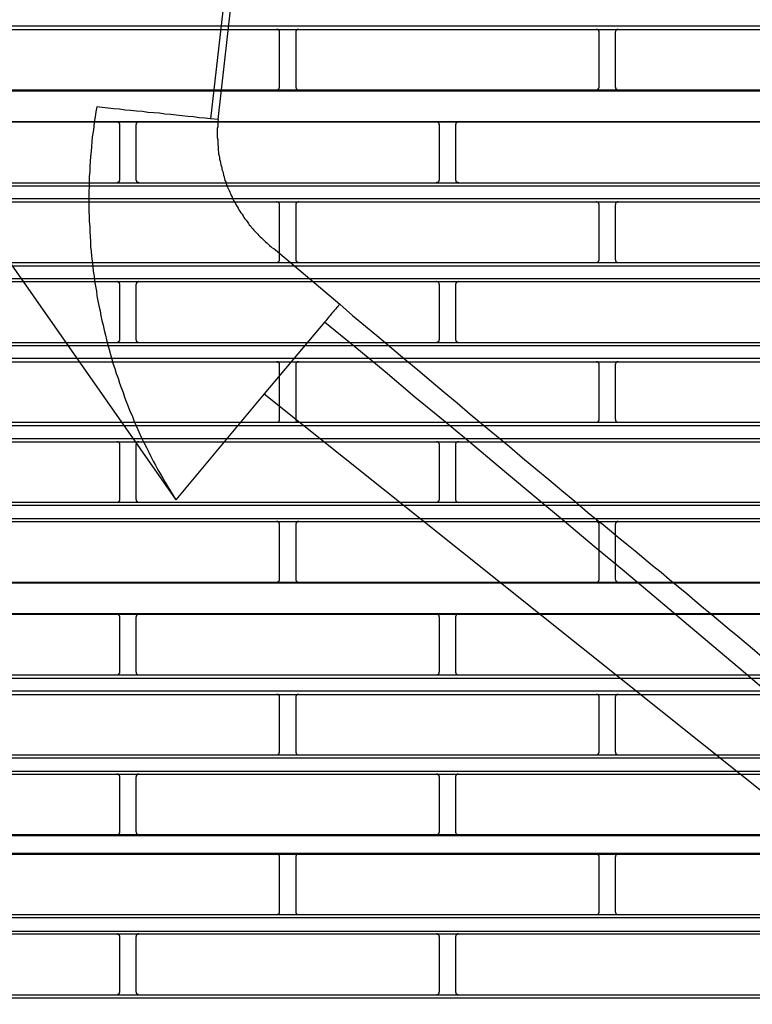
# Model space of a CAD drawing. Header units: millimetres. Extents: x 39871 to 53385, y 51832 to 57813.
# Tile 51 of 88: x 48478 to 48523, y 52745 to 52806. Entities that reach past the tile are written whole.
import ezdxf
from ezdxf import colors
from ezdxf.entities.mleader import LeaderData, LeaderLine
from ezdxf.math import Vec2, Vec3

# ---------------------------------------------------------------- set-up
doc = ezdxf.new("R2010")
doc.units = ezdxf.units.MM
doc.layers.add('AQUAREA', color=7, linetype='Continuous')
doc.layers.add('IS_KAN_OPIS', color=7, linetype='Continuous', lineweight=30)
doc.styles.add('ARIAL', font='ARIALN.TTF')

# ---------------------------------------------------------------- blocks, each defined once
blk = doc.blocks.new('SPLIT')
at = {"layer": 'AQUAREA'}
for points in [[(24440.33, -457.1), (24432.35, -526.89)], [(24433.54, -527.03), (24438.85, -479.57)], [(24308.59, -512.47), (24877.69, -512.47)], [(24308.59, -513.03), (24877.69, -513.03)], [(24443.05, -513.52), (24443.05, -513.45), (24443.05, -513.38), (24443.05, -513.31), (24443.05, -513.24), (24442.99, -513.24), (24442.99, -513.17), (24442.92, -513.17), (24442.92, -513.1), (24442.85, -513.1), (24442.85, -513.03), (24442.78, -513.03), (24442.7, -513.03), (24442.64, -513.03), (24442.57, -513.03)], [(24446.07, -513.03), (24446.07, -513.03), (24446, -513.03), (24445.93, -513.03), (24445.85, -513.03), (24445.79, -513.03), (24445.79, -513.1), (24445.72, -513.1), (24445.72, -513.17), (24445.65, -513.17), (24445.65, -513.24), (24445.58, -513.24), (24445.58, -513.31), (24445.58, -513.38), (24445.58, -513.45), (24445.58, -513.52)], [(24492.69, -513.52), (24492.69, -513.45), (24492.69, -513.38), (24492.69, -513.31), (24492.62, -513.31), (24492.62, -513.24), (24492.62, -513.17), (24492.55, -513.17), (24492.55, -513.1), (24492.48, -513.1), (24492.4, -513.03), (24492.34, -513.03), (24492.27, -513.03), (24492.2, -513.03)], [(24495.63, -513.03), (24495.63, -513.03), (24495.55, -513.03), (24495.49, -513.03), (24495.42, -513.03), (24495.42, -513.1), (24495.35, -513.1), (24495.28, -513.17), (24495.28, -513.24), (24495.2, -513.24), (24495.2, -513.31), (24495.2, -513.38), (24495.14, -513.45), (24495.14, -513.52)], [(24443.05, -521.92), (24443.05, -513.52)], [(24445.58, -513.52), (24445.58, -521.92)], [(24492.69, -521.92), (24492.69, -513.52)], [(24495.14, -513.52), (24495.14, -521.92)], [(24308.59, -522.41), (24877.69, -522.41)], [(24442.57, -522.41), (24442.57, -522.41), (24442.64, -522.41), (24442.7, -522.41), (24442.78, -522.41), (24442.78, -522.34), (24442.85, -522.34), (24442.92, -522.34), (24442.92, -522.27), (24442.99, -522.27), (24442.99, -522.2), (24442.99, -522.13), (24443.05, -522.13), (24443.05, -522.06), (24443.05, -521.99), (24443.05, -521.92)], [(24445.58, -521.92), (24445.58, -521.92), (24445.58, -521.99), (24445.58, -522.06), (24445.58, -522.13), (24445.65, -522.13), (24445.65, -522.2), (24445.65, -522.27), (24445.72, -522.27), (24445.72, -522.34), (24445.79, -522.34), (24445.85, -522.34), (24445.85, -522.41), (24445.93, -522.41), (24446, -522.41), (24446.07, -522.41)], [(24492.2, -522.41), (24492.2, -522.41), (24492.27, -522.41), (24492.34, -522.41), (24492.4, -522.41), (24492.4, -522.34), (24492.48, -522.34), (24492.48, -522.27), (24492.55, -522.27), (24492.55, -522.2), (24492.62, -522.2), (24492.62, -522.13), (24492.69, -522.13), (24492.69, -522.06), (24492.69, -521.99), (24492.69, -521.92)], [(24495.14, -521.92), (24495.14, -521.92), (24495.14, -521.99), (24495.2, -521.99), (24495.2, -522.06), (24495.2, -522.13), (24495.2, -522.2), (24495.28, -522.2), (24495.28, -522.27), (24495.35, -522.27), (24495.35, -522.34), (24495.42, -522.34), (24495.49, -522.41), (24495.55, -522.41), (24495.63, -522.41)], [(24308.59, -522.55), (24877.69, -522.55)], [(24414.7, -525.07), (24414.57, -525.84), (24414.43, -526.61), (24414.29, -527.38), (24414.22, -528.15), (24414.15, -528.92), (24414, -529.69), (24413.94, -530.46), (24413.87, -531.23), (24413.8, -532), (24413.73, -532.77), (24413.65, -533.54), (24413.59, -534.31), (24413.59, -535.08), (24413.52, -535.85), (24413.52, -536.62), (24413.52, -537.39), (24413.45, -538.16), (24413.45, -539), (24413.45, -539.77), (24413.45, -540.54), (24413.45, -541.31), (24413.52, -542.08), (24413.52, -542.85), (24413.59, -543.62), (24413.59, -544.39), (24413.65, -545.16), (24413.73, -545.93), (24413.73, -546.7), (24413.8, -547.47), (24413.87, -548.24), (24414, -549.01), (24414.08, -549.78), (24414.15, -550.55), (24414.29, -551.32), (24414.35, -552.09), (24414.5, -552.86), (24414.64, -553.63), (24414.7, -554.4), (24414.85, -555.17), (24414.99, -555.94), (24415.2, -556.71), (24415.34, -557.48), (24415.48, -558.18), (24415.69, -558.95), (24415.83, -559.72), (24416.04, -560.49), (24416.18, -561.19), (24416.39, -561.96), (24416.6, -562.73), (24416.8, -563.5), (24417.02, -564.2), (24417.23, -564.97), (24417.5, -565.67), (24417.72, -566.44), (24418, -567.14), (24418.2, -567.91), (24418.49, -568.61), (24418.77, -569.38), (24418.98, -570.08), (24419.25, -570.78), (24419.54, -571.55), (24419.82, -572.25), (24420.17, -572.95), (24420.45, -573.72), (24420.73, -574.42), (24421.08, -575.12), (24421.35, -575.82), (24421.7, -576.52), (24422.05, -577.22), (24422.4, -577.92), (24422.75, -578.62), (24423.1, -579.32), (24423.45, -580.02), (24423.8, -580.65), (24424.15, -581.35), (24424.58, -582.05), (24424.93, -582.68), (24425.35, -583.38), (24425.7, -584.01), (24426.12, -584.71), (24426.54, -585.34), (24426.95, -586.04)], [(24432.35, -526.89), (24431.5, -526.82), (24430.6, -526.75), (24429.69, -526.61), (24428.85, -526.54), (24427.94, -526.47), (24427.03, -526.33), (24426.19, -526.26), (24425.28, -526.19), (24424.44, -526.05), (24423.53, -525.98), (24422.62, -525.91), (24421.78, -525.77), (24420.87, -525.7), (24419.95, -525.63), (24419.12, -525.56), (24418.2, -525.42), (24417.3, -525.35), (24416.45, -525.28), (24415.55, -525.14), (24414.7, -525.07)], [(24433.54, -527.03), (24432.35, -526.89)], [(24433.54, -527.03), (24433.47, -527.31), (24433.47, -527.59), (24433.47, -527.87), (24433.47, -528.15), (24433.4, -528.43), (24433.4, -528.71), (24433.4, -528.99), (24433.4, -529.27), (24433.4, -529.55), (24433.4, -529.83), (24433.47, -530.11), (24433.47, -530.39), (24433.47, -530.67), (24433.47, -530.95), (24433.54, -531.23), (24433.54, -531.51), (24433.54, -531.79), (24433.6, -532.07), (24433.6, -532.35), (24433.68, -532.63), (24433.75, -532.91), (24433.75, -533.19), (24433.82, -533.47), (24433.89, -533.75), (24433.95, -534.03), (24434.03, -534.31), (24434.1, -534.59), (24434.1, -534.8), (24434.24, -535.08), (24434.3, -535.36), (24434.38, -535.64), (24434.45, -535.92), (24434.52, -536.2), (24434.59, -536.48), (24434.73, -536.69), (24434.8, -536.97), (24434.87, -537.25), (24435, -537.53), (24435.08, -537.74), (24435.22, -538.02), (24435.35, -538.3), (24435.43, -538.51), (24435.57, -538.79), (24435.7, -539.07), (24435.78, -539.28), (24435.92, -539.56), (24436.05, -539.77), (24436.2, -540.05), (24436.34, -540.33), (24436.48, -540.54), (24436.62, -540.75), (24436.75, -541.03), (24436.9, -541.24), (24437.04, -541.52), (24437.25, -541.73), (24437.39, -541.94), (24437.53, -542.22), (24437.67, -542.43), (24437.88, -542.64), (24438.02, -542.85), (24438.23, -543.13), (24438.37, -543.34), (24438.58, -543.55), (24438.72, -543.76), (24438.93, -543.97), (24439.07, -544.18), (24439.28, -544.39), (24439.49, -544.6), (24439.7, -544.81), (24439.84, -545.02), (24440.05, -545.23), (24440.25, -545.37), (24440.47, -545.58), (24440.68, -545.79), (24440.89, -546), (24441.1, -546.14), (24441.3, -546.35), (24441.52, -546.56), (24441.73, -546.7), (24441.94, -546.91), (24442.15, -547.05), (24442.43, -547.26)], [(24308.59, -527.31), (24877.69, -527.31)], [(24308.59, -527.38), (24877.69, -527.38)], [(24418.28, -527.87), (24418.28, -527.87), (24418.28, -527.8), (24418.28, -527.73), (24418.2, -527.66), (24418.2, -527.59), (24418.14, -527.59), (24418.14, -527.52), (24418.07, -527.52), (24418.07, -527.45), (24418, -527.45), (24417.93, -527.38), (24417.85, -527.38), (24417.79, -527.38)], [(24418.28, -536.34), (24418.28, -527.87)], [(24421.22, -527.38), (24421.22, -527.38), (24421.15, -527.38), (24421.08, -527.38), (24421.08, -527.45), (24421, -527.45), (24420.94, -527.45), (24420.94, -527.52), (24420.87, -527.52), (24420.87, -527.59), (24420.8, -527.59), (24420.8, -527.66), (24420.8, -527.73), (24420.8, -527.8), (24420.73, -527.8), (24420.73, -527.87)], [(24420.73, -527.87), (24420.73, -536.34)], [(24467.9, -527.87), (24467.9, -527.87), (24467.9, -527.8), (24467.84, -527.8), (24467.84, -527.73), (24467.84, -527.66), (24467.84, -527.59), (24467.77, -527.59), (24467.77, -527.52), (24467.7, -527.52), (24467.7, -527.45), (24467.63, -527.45), (24467.55, -527.45), (24467.55, -527.38), (24467.49, -527.38), (24467.42, -527.38)], [(24467.9, -536.34), (24467.9, -527.87)], [(24470.85, -527.38), (24470.85, -527.38), (24470.78, -527.38), (24470.7, -527.38), (24470.7, -527.45), (24470.64, -527.45), (24470.57, -527.45), (24470.57, -527.52), (24470.5, -527.52), (24470.5, -527.59), (24470.43, -527.59), (24470.43, -527.66), (24470.43, -527.73), (24470.35, -527.73), (24470.35, -527.8), (24470.35, -527.87)], [(24470.35, -527.87), (24470.35, -536.34)], [(24388.53, -531.16), (24426.95, -586.04)], [(24308.59, -536.83), (24877.69, -536.83)], [(24308.59, -537.32), (24877.69, -537.32)], [(24417.79, -536.83), (24417.79, -536.83), (24417.85, -536.83), (24417.93, -536.76), (24418, -536.76), (24418.07, -536.76), (24418.07, -536.69), (24418.14, -536.69), (24418.14, -536.62), (24418.2, -536.62), (24418.2, -536.55), (24418.2, -536.48), (24418.28, -536.48), (24418.28, -536.41), (24418.28, -536.34)], [(24420.73, -536.34), (24420.73, -536.34), (24420.73, -536.41), (24420.8, -536.41), (24420.8, -536.48), (24420.8, -536.55), (24420.87, -536.55), (24420.87, -536.62), (24420.87, -536.69), (24420.94, -536.69), (24421, -536.69), (24421, -536.76), (24421.08, -536.76), (24421.15, -536.76), (24421.15, -536.83), (24421.22, -536.83)], [(24467.42, -536.83), (24467.42, -536.83), (24467.49, -536.83), (24467.49, -536.76), (24467.55, -536.76), (24467.63, -536.76), (24467.7, -536.69), (24467.77, -536.69), (24467.77, -536.62), (24467.84, -536.55), (24467.84, -536.48), (24467.84, -536.41), (24467.9, -536.41), (24467.9, -536.34)], [(24470.35, -536.34), (24470.35, -536.34), (24470.35, -536.41), (24470.35, -536.48), (24470.43, -536.48), (24470.43, -536.55), (24470.43, -536.62), (24470.5, -536.62), (24470.5, -536.69), (24470.57, -536.69), (24470.57, -536.76), (24470.64, -536.76), (24470.7, -536.76), (24470.78, -536.76), (24470.78, -536.83), (24470.85, -536.83)], [(24308.59, -539.28), (24877.69, -539.28)], [(24308.59, -539.77), (24877.69, -539.77)], [(24443.05, -540.26), (24443.05, -540.26), (24443.05, -540.19), (24443.05, -540.12), (24443.05, -540.05), (24442.99, -540.05), (24442.99, -539.98), (24442.92, -539.91), (24442.85, -539.91), (24442.85, -539.84), (24442.78, -539.84), (24442.7, -539.84), (24442.7, -539.77), (24442.64, -539.77), (24442.57, -539.77)], [(24443.05, -548.73), (24443.05, -540.26)], [(24446.07, -539.77), (24446.07, -539.77), (24446, -539.77), (24445.93, -539.77), (24445.93, -539.84), (24445.85, -539.84), (24445.79, -539.84), (24445.79, -539.91), (24445.72, -539.91), (24445.72, -539.98), (24445.65, -539.98), (24445.65, -540.05), (24445.58, -540.05), (24445.58, -540.12), (24445.58, -540.19), (24445.58, -540.26)], [(24445.58, -540.26), (24445.58, -548.73)], [(24492.69, -540.26), (24492.69, -540.26), (24492.69, -540.19), (24492.69, -540.12), (24492.62, -540.12), (24492.62, -540.05), (24492.62, -539.98), (24492.55, -539.98), (24492.55, -539.91), (24492.48, -539.91), (24492.48, -539.84), (24492.4, -539.84), (24492.34, -539.84), (24492.34, -539.77), (24492.27, -539.77), (24492.2, -539.77)], [(24492.69, -548.73), (24492.69, -540.26)], [(24495.63, -539.77), (24495.63, -539.77), (24495.55, -539.77), (24495.49, -539.77), (24495.49, -539.84), (24495.42, -539.84), (24495.35, -539.84), (24495.35, -539.91), (24495.28, -539.91), (24495.28, -539.98), (24495.2, -540.05), (24495.2, -540.12), (24495.2, -540.19), (24495.14, -540.19), (24495.14, -540.26)], [(24495.14, -540.26), (24495.14, -548.73)], [(24442.43, -547.26), (24452.44, -555.66)], [(24308.59, -549.22), (24877.69, -549.22)], [(24308.59, -549.71), (24877.69, -549.71)], [(24442.57, -549.22), (24442.57, -549.22), (24442.64, -549.22), (24442.7, -549.22), (24442.7, -549.15), (24442.78, -549.15), (24442.85, -549.15), (24442.85, -549.08), (24442.92, -549.08), (24442.99, -549.01), (24442.99, -548.94), (24443.05, -548.94), (24443.05, -548.87), (24443.05, -548.8), (24443.05, -548.73)], [(24445.58, -548.73), (24445.58, -548.73), (24445.58, -548.8), (24445.58, -548.87), (24445.58, -548.94), (24445.65, -548.94), (24445.65, -549.01), (24445.72, -549.01), (24445.72, -549.08), (24445.79, -549.08), (24445.79, -549.15), (24445.85, -549.15), (24445.93, -549.15), (24445.93, -549.22), (24446, -549.22), (24446.07, -549.22)], [(24492.2, -549.22), (24492.2, -549.22), (24492.27, -549.22), (24492.34, -549.22), (24492.34, -549.15), (24492.4, -549.15), (24492.48, -549.15), (24492.48, -549.08), (24492.55, -549.08), (24492.55, -549.01), (24492.62, -549.01), (24492.62, -548.94), (24492.62, -548.87), (24492.69, -548.87), (24492.69, -548.8), (24492.69, -548.73)], [(24495.14, -548.73), (24495.14, -548.73), (24495.14, -548.8), (24495.2, -548.8), (24495.2, -548.87), (24495.2, -548.94), (24495.28, -549.01), (24495.28, -549.08), (24495.35, -549.08), (24495.35, -549.15), (24495.42, -549.15), (24495.49, -549.15), (24495.49, -549.22), (24495.55, -549.22), (24495.63, -549.22)], [(24308.59, -551.67), (24877.69, -551.67)], [(24308.59, -552.16), (24877.69, -552.16)], [(24418.28, -552.65), (24418.28, -552.65), (24418.28, -552.58), (24418.28, -552.51), (24418.2, -552.51), (24418.2, -552.44), (24418.2, -552.37), (24418.14, -552.37), (24418.14, -552.3), (24418.07, -552.3), (24418.07, -552.23), (24418, -552.23), (24417.93, -552.23), (24417.85, -552.23), (24417.85, -552.16), (24417.79, -552.16)], [(24418.28, -561.12), (24418.28, -552.65)], [(24421.22, -552.16), (24421.22, -552.16), (24421.15, -552.16), (24421.15, -552.23), (24421.08, -552.23), (24421, -552.23), (24421, -552.3), (24420.94, -552.3), (24420.87, -552.3), (24420.87, -552.37), (24420.87, -552.44), (24420.8, -552.44), (24420.8, -552.51), (24420.8, -552.58), (24420.73, -552.58), (24420.73, -552.65)], [(24420.73, -552.65), (24420.73, -561.12)], [(24467.9, -552.65), (24467.9, -552.65), (24467.9, -552.58), (24467.84, -552.58), (24467.84, -552.51), (24467.84, -552.44), (24467.77, -552.37), (24467.77, -552.3), (24467.7, -552.3), (24467.63, -552.23), (24467.55, -552.23), (24467.49, -552.23), (24467.49, -552.16), (24467.42, -552.16)], [(24467.9, -561.12), (24467.9, -552.65)], [(24470.85, -552.16), (24470.85, -552.16), (24470.78, -552.16), (24470.78, -552.23), (24470.7, -552.23), (24470.64, -552.23), (24470.57, -552.23), (24470.57, -552.3), (24470.5, -552.3), (24470.5, -552.37), (24470.43, -552.37), (24470.43, -552.44), (24470.43, -552.51), (24470.35, -552.51), (24470.35, -552.58), (24470.35, -552.65)], [(24470.35, -552.65), (24470.35, -561.12)], [(24452.44, -555.66), (24452.23, -555.87), (24452.09, -556.08), (24451.88, -556.22), (24451.74, -556.43), (24451.53, -556.64), (24451.39, -556.85), (24451.18, -557.06), (24451.04, -557.27), (24450.9, -557.41), (24450.69, -557.62), (24450.55, -557.83), (24450.4, -558.04), (24450.27, -558.25), (24450.05, -558.46)], [(24452.44, -555.66), (24454.4, -557.41), (24456.43, -559.09), (24458.45, -560.77), (24460.49, -562.52), (24462.52, -564.2), (24464.55, -565.88), (24466.58, -567.63), (24468.6, -569.31), (24470.64, -570.99), (24472.67, -572.74), (24474.7, -574.42), (24476.73, -576.1), (24478.75, -577.78), (24480.79, -579.53), (24482.82, -581.21), (24484.85, -582.89), (24486.88, -584.57), (24488.9, -586.25), (24490.94, -588), (24493.04, -589.68)], [(24450.05, -558.46), (24440.68, -569.59)], [(24542.8, -636.16), (24538.19, -632.24), (24533.57, -628.39), (24528.95, -624.47), (24524.33, -620.55), (24519.7, -616.63), (24515.09, -612.71), (24510.47, -608.86), (24505.85, -604.94), (24501.23, -601.02), (24496.6, -597.17), (24491.92, -593.25), (24487.3, -589.4), (24482.68, -585.55), (24477.99, -581.63), (24473.37, -577.78), (24468.75, -573.93), (24464.05, -570.08), (24459.44, -566.16), (24454.75, -562.31), (24450.05, -558.46)], [(24308.59, -561.61), (24877.69, -561.61)], [(24308.59, -562.1), (24877.69, -562.1)], [(24417.79, -561.61), (24417.79, -561.61), (24417.85, -561.61), (24417.93, -561.61), (24418, -561.54), (24418.07, -561.54), (24418.07, -561.47), (24418.14, -561.47), (24418.14, -561.4), (24418.2, -561.4), (24418.2, -561.33), (24418.28, -561.26), (24418.28, -561.19), (24418.28, -561.12)], [(24420.73, -561.12), (24420.73, -561.12), (24420.73, -561.19), (24420.8, -561.19), (24420.8, -561.26), (24420.8, -561.33), (24420.8, -561.4), (24420.87, -561.4), (24420.87, -561.47), (24420.94, -561.47), (24420.94, -561.54), (24421, -561.54), (24421.08, -561.54), (24421.08, -561.61), (24421.15, -561.61), (24421.22, -561.61)], [(24467.42, -561.61), (24467.42, -561.61), (24467.49, -561.61), (24467.55, -561.61), (24467.55, -561.54), (24467.63, -561.54), (24467.7, -561.54), (24467.7, -561.47), (24467.77, -561.47), (24467.77, -561.4), (24467.84, -561.4), (24467.84, -561.33), (24467.84, -561.26), (24467.84, -561.19), (24467.9, -561.19), (24467.9, -561.12)], [(24470.35, -561.12), (24470.35, -561.12), (24470.35, -561.19), (24470.35, -561.26), (24470.43, -561.26), (24470.43, -561.33), (24470.43, -561.4), (24470.5, -561.4), (24470.5, -561.47), (24470.57, -561.47), (24470.57, -561.54), (24470.64, -561.54), (24470.7, -561.54), (24470.7, -561.61), (24470.78, -561.61), (24470.85, -561.61)], [(24308.59, -564.06), (24877.69, -564.06)], [(24308.59, -564.62), (24877.69, -564.62)], [(24443.05, -565.11), (24443.05, -565.04), (24443.05, -564.97), (24443.05, -564.9), (24443.05, -564.83), (24442.99, -564.83), (24442.99, -564.76), (24442.92, -564.76), (24442.92, -564.69), (24442.85, -564.69), (24442.85, -564.62), (24442.78, -564.62), (24442.7, -564.62), (24442.64, -564.62), (24442.57, -564.62)], [(24443.05, -573.51), (24443.05, -565.11)], [(24446.07, -564.62), (24446.07, -564.62), (24446, -564.62), (24445.93, -564.62), (24445.85, -564.62), (24445.79, -564.62), (24445.79, -564.69), (24445.72, -564.69), (24445.72, -564.76), (24445.65, -564.76), (24445.65, -564.83), (24445.58, -564.83), (24445.58, -564.9), (24445.58, -564.97), (24445.58, -565.04), (24445.58, -565.11)], [(24445.58, -565.11), (24445.58, -573.51)], [(24492.69, -565.11), (24492.69, -565.04), (24492.69, -564.97), (24492.69, -564.9), (24492.62, -564.9), (24492.62, -564.83), (24492.62, -564.76), (24492.55, -564.76), (24492.55, -564.69), (24492.48, -564.69), (24492.4, -564.62), (24492.34, -564.62), (24492.27, -564.62), (24492.2, -564.62)], [(24492.69, -573.51), (24492.69, -565.11)], [(24495.63, -564.62), (24495.63, -564.62), (24495.55, -564.62), (24495.49, -564.62), (24495.42, -564.62), (24495.42, -564.69), (24495.35, -564.69), (24495.28, -564.76), (24495.28, -564.83), (24495.2, -564.83), (24495.2, -564.9), (24495.2, -564.97), (24495.14, -565.04), (24495.14, -565.11)], [(24495.14, -565.11), (24495.14, -573.51)], [(24440.68, -569.59), (24426.95, -586.04)], [(24440.68, -569.59), (24539.17, -648.2)], [(24308.59, -574), (24877.69, -574)], [(24442.57, -574), (24442.57, -574), (24442.64, -574), (24442.7, -574), (24442.78, -574), (24442.78, -573.93), (24442.85, -573.93), (24442.92, -573.93), (24442.92, -573.86), (24442.99, -573.86), (24442.99, -573.79), (24442.99, -573.72), (24443.05, -573.72), (24443.05, -573.65), (24443.05, -573.58), (24443.05, -573.51)], [(24445.58, -573.51), (24445.58, -573.51), (24445.58, -573.58), (24445.58, -573.65), (24445.58, -573.72), (24445.65, -573.72), (24445.65, -573.79), (24445.65, -573.86), (24445.72, -573.86), (24445.72, -573.93), (24445.79, -573.93), (24445.85, -573.93), (24445.85, -574), (24445.93, -574), (24446, -574), (24446.07, -574)], [(24492.2, -574), (24492.2, -574), (24492.27, -574), (24492.34, -574), (24492.4, -574), (24492.4, -573.93), (24492.48, -573.93), (24492.48, -573.86), (24492.55, -573.86), (24492.55, -573.79), (24492.62, -573.79), (24492.62, -573.72), (24492.69, -573.72), (24492.69, -573.65), (24492.69, -573.58), (24492.69, -573.51)], [(24495.14, -573.51), (24495.14, -573.51), (24495.14, -573.58), (24495.2, -573.58), (24495.2, -573.65), (24495.2, -573.72), (24495.2, -573.79), (24495.28, -573.79), (24495.28, -573.86), (24495.35, -573.86), (24495.35, -573.93), (24495.42, -573.93), (24495.49, -574), (24495.55, -574), (24495.63, -574)], [(24308.59, -574.49), (24877.69, -574.49)], [(24308.59, -576.52), (24877.69, -576.52)], [(24308.59, -577.01), (24877.69, -577.01)], [(24418.28, -577.5), (24418.28, -577.5), (24418.28, -577.43), (24418.28, -577.36), (24418.28, -577.29), (24418.2, -577.29), (24418.2, -577.22), (24418.2, -577.15), (24418.14, -577.15), (24418.14, -577.08), (24418.07, -577.08), (24418, -577.08), (24418, -577.01), (24417.93, -577.01), (24417.85, -577.01), (24417.79, -577.01)], [(24421.22, -577.01), (24421.22, -577.01), (24421.15, -577.01), (24421.08, -577.01), (24421, -577.01), (24421, -577.08), (24420.94, -577.08), (24420.94, -577.15), (24420.87, -577.15), (24420.87, -577.22), (24420.8, -577.22), (24420.8, -577.29), (24420.8, -577.36), (24420.8, -577.43), (24420.73, -577.43), (24420.73, -577.5)], [(24467.9, -577.5), (24467.9, -577.5), (24467.9, -577.43), (24467.9, -577.36), (24467.84, -577.36), (24467.84, -577.29), (24467.84, -577.22), (24467.77, -577.22), (24467.77, -577.15), (24467.7, -577.15), (24467.7, -577.08), (24467.63, -577.08), (24467.63, -577.01), (24467.55, -577.01), (24467.49, -577.01), (24467.42, -577.01)], [(24470.85, -577.01), (24470.85, -577.01), (24470.78, -577.01), (24470.7, -577.01), (24470.64, -577.01), (24470.64, -577.08), (24470.57, -577.08), (24470.5, -577.08), (24470.5, -577.15), (24470.43, -577.22), (24470.43, -577.29), (24470.35, -577.29), (24470.35, -577.36), (24470.35, -577.43), (24470.35, -577.5)], [(24418.28, -585.9), (24418.28, -577.5)], [(24420.73, -577.5), (24420.73, -585.9)], [(24467.9, -585.9), (24467.9, -577.5)], [(24470.35, -577.5), (24470.35, -585.9)], [(24308.59, -586.39), (24877.69, -586.39)], [(24417.79, -586.39), (24417.79, -586.39), (24417.85, -586.39), (24417.93, -586.39), (24418, -586.39), (24418, -586.32), (24418.07, -586.32), (24418.14, -586.32), (24418.14, -586.25), (24418.2, -586.25), (24418.2, -586.18), (24418.2, -586.11), (24418.28, -586.11), (24418.28, -586.04), (24418.28, -585.97), (24418.28, -585.9)], [(24420.73, -585.9), (24420.73, -585.9), (24420.73, -585.97), (24420.8, -585.97), (24420.8, -586.04), (24420.8, -586.11), (24420.8, -586.18), (24420.87, -586.18), (24420.87, -586.25), (24420.94, -586.25), (24420.94, -586.32), (24421, -586.32), (24421, -586.39), (24421.08, -586.39), (24421.15, -586.39), (24421.22, -586.39)], [(24467.42, -586.39), (24467.42, -586.39), (24467.49, -586.39), (24467.55, -586.39), (24467.63, -586.39), (24467.63, -586.32), (24467.7, -586.32), (24467.7, -586.25), (24467.77, -586.25), (24467.77, -586.18), (24467.84, -586.18), (24467.84, -586.11), (24467.84, -586.04), (24467.9, -586.04), (24467.9, -585.97), (24467.9, -585.9)], [(24470.35, -585.9), (24470.35, -585.9), (24470.35, -585.97), (24470.35, -586.04), (24470.35, -586.11), (24470.43, -586.11), (24470.43, -586.18), (24470.5, -586.25), (24470.5, -586.32), (24470.57, -586.32), (24470.64, -586.32), (24470.64, -586.39), (24470.7, -586.39), (24470.78, -586.39), (24470.85, -586.39)], [(24308.59, -586.88), (24877.69, -586.88)], [(24308.59, -588.91), (24877.69, -588.91)], [(24308.59, -589.4), (24877.69, -589.4)], [(24443.05, -589.89), (24443.05, -589.89), (24443.05, -589.82), (24443.05, -589.75), (24443.05, -589.68), (24442.99, -589.68), (24442.99, -589.61), (24442.99, -589.54), (24442.92, -589.54), (24442.92, -589.47), (24442.85, -589.47), (24442.78, -589.47), (24442.78, -589.4), (24442.7, -589.4), (24442.64, -589.4), (24442.57, -589.4)], [(24446.07, -589.4), (24446.07, -589.4), (24446, -589.4), (24445.93, -589.4), (24445.85, -589.4), (24445.85, -589.47), (24445.79, -589.47), (24445.72, -589.47), (24445.72, -589.54), (24445.65, -589.54), (24445.65, -589.61), (24445.65, -589.68), (24445.58, -589.68), (24445.58, -589.75), (24445.58, -589.82), (24445.58, -589.89)], [(24492.69, -589.89), (24492.69, -589.89), (24492.69, -589.82), (24492.69, -589.75), (24492.69, -589.68), (24492.62, -589.68), (24492.62, -589.61), (24492.55, -589.61), (24492.55, -589.54), (24492.48, -589.54), (24492.48, -589.47), (24492.4, -589.47), (24492.4, -589.4), (24492.34, -589.4), (24492.27, -589.4), (24492.2, -589.4)], [(24519.43, -611.59), (24518.1, -610.54), (24516.77, -609.42), (24515.5, -608.3), (24514.18, -607.25), (24512.85, -606.13), (24511.52, -605.01), (24510.19, -603.89), (24508.85, -602.84), (24507.53, -601.72), (24506.27, -600.6), (24504.94, -599.55), (24503.6, -598.43), (24502.28, -597.31), (24500.95, -596.26), (24499.62, -595.14), (24498.29, -594.02), (24496.95, -592.97), (24495.63, -591.85), (24494.3, -590.73), (24493.04, -589.68)], [(24495.63, -589.4), (24495.63, -589.4), (24495.55, -589.4), (24495.49, -589.4), (24495.42, -589.47), (24495.35, -589.47), (24495.35, -589.54), (24495.28, -589.54), (24495.28, -589.61), (24495.2, -589.61), (24495.2, -589.68), (24495.2, -589.75), (24495.2, -589.82), (24495.14, -589.82), (24495.14, -589.89)], [(24443.05, -598.29), (24443.05, -589.89)], [(24445.58, -589.89), (24445.58, -598.29)], [(24492.69, -598.29), (24492.69, -589.89)], [(24495.14, -589.89), (24495.14, -598.29)], [(24308.59, -598.78), (24877.69, -598.78)], [(24442.57, -598.78), (24442.57, -598.78), (24442.64, -598.78), (24442.7, -598.78), (24442.78, -598.78), (24442.85, -598.78), (24442.85, -598.71), (24442.92, -598.71), (24442.92, -598.64), (24442.99, -598.64), (24442.99, -598.57), (24443.05, -598.57), (24443.05, -598.5), (24443.05, -598.43), (24443.05, -598.36), (24443.05, -598.29)], [(24445.58, -598.29), (24445.58, -598.36), (24445.58, -598.43), (24445.58, -598.5), (24445.58, -598.57), (24445.65, -598.57), (24445.65, -598.64), (24445.72, -598.64), (24445.72, -598.71), (24445.79, -598.71), (24445.79, -598.78), (24445.85, -598.78), (24445.93, -598.78), (24446, -598.78), (24446.07, -598.78)], [(24492.2, -598.78), (24492.2, -598.78), (24492.27, -598.78), (24492.34, -598.78), (24492.4, -598.78), (24492.48, -598.71), (24492.55, -598.71), (24492.55, -598.64), (24492.62, -598.64), (24492.62, -598.57), (24492.62, -598.5), (24492.69, -598.5), (24492.69, -598.43), (24492.69, -598.36), (24492.69, -598.29)], [(24495.14, -598.29), (24495.14, -598.36), (24495.2, -598.43), (24495.2, -598.5), (24495.2, -598.57), (24495.28, -598.57), (24495.28, -598.64), (24495.35, -598.71), (24495.42, -598.71), (24495.42, -598.78), (24495.49, -598.78), (24495.55, -598.78), (24495.63, -598.78)], [(24308.59, -598.92), (24877.69, -598.92)], [(24308.59, -603.68), (24877.69, -603.68)], [(24308.59, -603.75), (24877.69, -603.75)], [(24418.28, -604.24), (24418.28, -604.24), (24418.28, -604.17), (24418.28, -604.1), (24418.2, -604.1), (24418.2, -604.03), (24418.2, -603.96), (24418.14, -603.96), (24418.14, -603.89), (24418.07, -603.89), (24418.07, -603.82), (24418, -603.82), (24417.93, -603.82), (24417.85, -603.82), (24417.85, -603.75), (24417.79, -603.75)], [(24418.28, -612.71), (24418.28, -604.24)], [(24421.22, -603.75), (24421.22, -603.75), (24421.15, -603.75), (24421.15, -603.82), (24421.08, -603.82), (24421, -603.82), (24421, -603.89), (24420.94, -603.89), (24420.87, -603.89), (24420.87, -603.96), (24420.87, -604.03), (24420.8, -604.03), (24420.8, -604.1), (24420.8, -604.17), (24420.73, -604.17), (24420.73, -604.24)], [(24420.73, -604.24), (24420.73, -612.71)], [(24467.9, -604.24), (24467.9, -604.24), (24467.9, -604.17), (24467.84, -604.17), (24467.84, -604.1), (24467.84, -604.03), (24467.77, -603.96), (24467.77, -603.89), (24467.7, -603.89), (24467.63, -603.82), (24467.55, -603.82), (24467.49, -603.82), (24467.49, -603.75), (24467.42, -603.75)], [(24467.9, -612.71), (24467.9, -604.24)], [(24470.85, -603.75), (24470.85, -603.75), (24470.78, -603.75), (24470.78, -603.82), (24470.7, -603.82), (24470.64, -603.82), (24470.57, -603.82), (24470.57, -603.89), (24470.5, -603.89), (24470.5, -603.96), (24470.43, -603.96), (24470.43, -604.03), (24470.43, -604.1), (24470.35, -604.1), (24470.35, -604.17), (24470.35, -604.24)], [(24470.35, -604.24), (24470.35, -612.71)], [(24308.59, -613.2), (24877.69, -613.2)], [(24308.59, -613.69), (24877.69, -613.69)], [(24417.79, -613.2), (24417.79, -613.2), (24417.85, -613.2), (24417.93, -613.2), (24418, -613.13), (24418.07, -613.13), (24418.07, -613.06), (24418.14, -613.06), (24418.14, -612.99), (24418.2, -612.99), (24418.2, -612.92), (24418.28, -612.85), (24418.28, -612.78), (24418.28, -612.71)], [(24420.73, -612.71), (24420.73, -612.71), (24420.73, -612.78), (24420.8, -612.78), (24420.8, -612.85), (24420.8, -612.92), (24420.8, -612.99), (24420.87, -612.99), (24420.87, -613.06), (24420.94, -613.06), (24420.94, -613.13), (24421, -613.13), (24421.08, -613.13), (24421.08, -613.2), (24421.15, -613.2), (24421.22, -613.2)], [(24467.42, -613.2), (24467.42, -613.2), (24467.49, -613.2), (24467.55, -613.2), (24467.55, -613.13), (24467.63, -613.13), (24467.7, -613.13), (24467.7, -613.06), (24467.77, -613.06), (24467.77, -612.99), (24467.84, -612.99), (24467.84, -612.92), (24467.84, -612.85), (24467.84, -612.78), (24467.9, -612.78), (24467.9, -612.71)], [(24470.35, -612.71), (24470.35, -612.71), (24470.35, -612.78), (24470.35, -612.85), (24470.43, -612.85), (24470.43, -612.92), (24470.43, -612.99), (24470.5, -612.99), (24470.5, -613.06), (24470.57, -613.06), (24470.57, -613.13), (24470.64, -613.13), (24470.7, -613.13), (24470.7, -613.2), (24470.78, -613.2), (24470.85, -613.2)], [(24308.59, -615.65), (24877.69, -615.65)], [(24308.59, -616.21), (24877.69, -616.21)], [(24443.05, -616.7), (24443.05, -616.63), (24443.05, -616.56), (24443.05, -616.49), (24443.05, -616.42), (24442.99, -616.42), (24442.99, -616.35), (24442.92, -616.35), (24442.92, -616.28), (24442.85, -616.28), (24442.85, -616.21), (24442.78, -616.21), (24442.7, -616.21), (24442.64, -616.21), (24442.57, -616.21)], [(24443.05, -625.1), (24443.05, -616.7)], [(24446.07, -616.21), (24446.07, -616.21), (24446, -616.21), (24445.93, -616.21), (24445.85, -616.21), (24445.79, -616.21), (24445.79, -616.28), (24445.72, -616.28), (24445.72, -616.35), (24445.65, -616.35), (24445.65, -616.42), (24445.58, -616.42), (24445.58, -616.49), (24445.58, -616.56), (24445.58, -616.63), (24445.58, -616.7)], [(24445.58, -616.7), (24445.58, -625.1)], [(24492.69, -616.7), (24492.69, -616.63), (24492.69, -616.56), (24492.69, -616.49), (24492.62, -616.49), (24492.62, -616.42), (24492.62, -616.35), (24492.55, -616.35), (24492.55, -616.28), (24492.48, -616.28), (24492.4, -616.21), (24492.34, -616.21), (24492.27, -616.21), (24492.2, -616.21)], [(24492.69, -625.1), (24492.69, -616.7)], [(24495.63, -616.21), (24495.63, -616.21), (24495.55, -616.21), (24495.49, -616.21), (24495.42, -616.21), (24495.42, -616.28), (24495.35, -616.28), (24495.35, -616.35), (24495.28, -616.35), (24495.28, -616.42), (24495.2, -616.42), (24495.2, -616.49), (24495.2, -616.56), (24495.14, -616.63), (24495.14, -616.7)], [(24495.14, -616.7), (24495.14, -625.1)], [(24308.59, -625.59), (24877.69, -625.59)], [(24308.59, -626.08), (24877.69, -626.08)], [(24442.57, -625.59), (24442.57, -625.59), (24442.64, -625.59), (24442.7, -625.59), (24442.78, -625.59), (24442.78, -625.52), (24442.85, -625.52), (24442.92, -625.52), (24442.92, -625.45), (24442.99, -625.45), (24442.99, -625.38), (24442.99, -625.31), (24443.05, -625.31), (24443.05, -625.24), (24443.05, -625.17), (24443.05, -625.1)], [(24445.58, -625.1), (24445.58, -625.1), (24445.58, -625.17), (24445.58, -625.24), (24445.58, -625.31), (24445.65, -625.31), (24445.65, -625.38), (24445.65, -625.45), (24445.72, -625.45), (24445.72, -625.52), (24445.79, -625.52), (24445.85, -625.52), (24445.85, -625.59), (24445.93, -625.59), (24446, -625.59), (24446.07, -625.59)], [(24492.2, -625.59), (24492.2, -625.59), (24492.27, -625.59), (24492.34, -625.59), (24492.4, -625.59), (24492.4, -625.52), (24492.48, -625.52), (24492.48, -625.45), (24492.55, -625.45), (24492.55, -625.38), (24492.62, -625.38), (24492.62, -625.31), (24492.69, -625.31), (24492.69, -625.24), (24492.69, -625.17), (24492.69, -625.1)], [(24495.14, -625.1), (24495.14, -625.1), (24495.14, -625.17), (24495.2, -625.17), (24495.2, -625.24), (24495.2, -625.31), (24495.2, -625.38), (24495.28, -625.38), (24495.28, -625.45), (24495.35, -625.45), (24495.35, -625.52), (24495.42, -625.52), (24495.49, -625.59), (24495.55, -625.59), (24495.63, -625.59)], [(24308.59, -628.11), (24877.69, -628.11)], [(24308.59, -628.6), (24877.69, -628.6)], [(24418.28, -629.09), (24418.28, -629.09), (24418.28, -629.02), (24418.28, -628.95), (24418.28, -628.88), (24418.2, -628.88), (24418.2, -628.81), (24418.2, -628.74), (24418.14, -628.74), (24418.14, -628.67), (24418.07, -628.67), (24418, -628.67), (24418, -628.6), (24417.93, -628.6), (24417.85, -628.6), (24417.79, -628.6)], [(24418.28, -637.49), (24418.28, -629.09)], [(24421.22, -628.6), (24421.22, -628.6), (24421.15, -628.6), (24421.08, -628.6), (24421, -628.6), (24421, -628.67), (24420.94, -628.67), (24420.94, -628.74), (24420.87, -628.74), (24420.87, -628.81), (24420.8, -628.81), (24420.8, -628.88), (24420.8, -628.95), (24420.8, -629.02), (24420.73, -629.02), (24420.73, -629.09)], [(24420.73, -629.09), (24420.73, -637.49)], [(24467.9, -629.09), (24467.9, -629.09), (24467.9, -629.02), (24467.9, -628.95), (24467.84, -628.95), (24467.84, -628.88), (24467.84, -628.81), (24467.77, -628.81), (24467.77, -628.74), (24467.7, -628.74), (24467.7, -628.67), (24467.63, -628.67), (24467.63, -628.6), (24467.55, -628.6), (24467.49, -628.6), (24467.42, -628.6)], [(24467.9, -637.49), (24467.9, -629.09)], [(24470.85, -628.6), (24470.85, -628.6), (24470.78, -628.6), (24470.7, -628.6), (24470.64, -628.6), (24470.64, -628.67), (24470.57, -628.67), (24470.5, -628.67), (24470.5, -628.74), (24470.43, -628.81), (24470.43, -628.88), (24470.35, -628.88), (24470.35, -628.95), (24470.35, -629.02), (24470.35, -629.09)], [(24470.35, -629.09), (24470.35, -637.49)], [(24308.59, -637.98), (24877.69, -637.98)], [(24308.59, -638.12), (24877.69, -638.12)], [(24417.79, -637.98), (24417.79, -637.98), (24417.85, -637.98), (24417.93, -637.98), (24418, -637.98), (24418, -637.91), (24418.07, -637.91), (24418.14, -637.91), (24418.14, -637.84), (24418.2, -637.84), (24418.2, -637.77), (24418.2, -637.7), (24418.28, -637.7), (24418.28, -637.63), (24418.28, -637.56), (24418.28, -637.49)], [(24420.73, -637.49), (24420.73, -637.49), (24420.73, -637.56), (24420.8, -637.56), (24420.8, -637.63), (24420.8, -637.7), (24420.8, -637.77), (24420.87, -637.77), (24420.87, -637.84), (24420.94, -637.84), (24420.94, -637.91), (24421, -637.91), (24421, -637.98), (24421.08, -637.98), (24421.15, -637.98), (24421.22, -637.98)], [(24467.42, -637.98), (24467.42, -637.98), (24467.49, -637.98), (24467.55, -637.98), (24467.63, -637.98), (24467.63, -637.91), (24467.7, -637.91), (24467.7, -637.84), (24467.77, -637.84), (24467.77, -637.77), (24467.84, -637.77), (24467.84, -637.7), (24467.84, -637.63), (24467.9, -637.63), (24467.9, -637.56), (24467.9, -637.49)], [(24470.35, -637.49), (24470.35, -637.49), (24470.35, -637.56), (24470.35, -637.63), (24470.35, -637.7), (24470.43, -637.7), (24470.43, -637.77), (24470.5, -637.84), (24470.5, -637.91), (24470.57, -637.91), (24470.64, -637.91), (24470.64, -637.98), (24470.7, -637.98), (24470.78, -637.98), (24470.85, -637.98)], [(24308.59, -640.85), (24877.69, -640.85)], [(24308.59, -640.99), (24877.69, -640.99)], [(24443.05, -641.48), (24443.05, -641.48), (24443.05, -641.41), (24443.05, -641.34), (24443.05, -641.27), (24442.99, -641.27), (24442.99, -641.2), (24442.99, -641.13), (24442.92, -641.13), (24442.92, -641.06), (24442.85, -641.06), (24442.78, -641.06), (24442.78, -640.99), (24442.7, -640.99), (24442.64, -640.99), (24442.57, -640.99)], [(24443.05, -649.88), (24443.05, -641.48)], [(24446.07, -640.99), (24446.07, -640.99), (24446, -640.99), (24445.93, -640.99), (24445.85, -640.99), (24445.85, -641.06), (24445.79, -641.06), (24445.72, -641.06), (24445.72, -641.13), (24445.65, -641.13), (24445.65, -641.2), (24445.65, -641.27), (24445.58, -641.27), (24445.58, -641.34), (24445.58, -641.41), (24445.58, -641.48)], [(24445.58, -641.48), (24445.58, -649.88)], [(24492.69, -641.48), (24492.69, -641.48), (24492.69, -641.41), (24492.69, -641.34), (24492.69, -641.27), (24492.62, -641.27), (24492.62, -641.2), (24492.55, -641.2), (24492.55, -641.13), (24492.48, -641.13), (24492.48, -641.06), (24492.4, -641.06), (24492.4, -640.99), (24492.34, -640.99), (24492.27, -640.99), (24492.2, -640.99)], [(24492.69, -649.88), (24492.69, -641.48)], [(24495.63, -640.99), (24495.63, -640.99), (24495.55, -640.99), (24495.49, -640.99), (24495.42, -641.06), (24495.35, -641.06), (24495.35, -641.13), (24495.28, -641.13), (24495.28, -641.2), (24495.2, -641.2), (24495.2, -641.27), (24495.2, -641.34), (24495.2, -641.41), (24495.14, -641.41), (24495.14, -641.48)], [(24495.14, -641.48), (24495.14, -649.88)], [(24308.59, -650.37), (24877.69, -650.37)], [(24442.57, -650.37), (24442.57, -650.37), (24442.64, -650.37), (24442.7, -650.37), (24442.78, -650.37), (24442.85, -650.37), (24442.85, -650.3), (24442.92, -650.3), (24442.92, -650.23), (24442.99, -650.23), (24442.99, -650.16), (24443.05, -650.16), (24443.05, -650.09), (24443.05, -650.02), (24443.05, -649.95), (24443.05, -649.88)], [(24445.58, -649.88), (24445.58, -649.95), (24445.58, -650.02), (24445.58, -650.09), (24445.58, -650.16), (24445.65, -650.16), (24445.65, -650.23), (24445.72, -650.23), (24445.72, -650.3), (24445.79, -650.3), (24445.79, -650.37), (24445.85, -650.37), (24445.93, -650.37), (24446, -650.37), (24446.07, -650.37)], [(24492.2, -650.37), (24492.2, -650.37), (24492.27, -650.37), (24492.34, -650.37), (24492.4, -650.37), (24492.48, -650.37), (24492.48, -650.3), (24492.55, -650.3), (24492.55, -650.23), (24492.62, -650.23), (24492.62, -650.16), (24492.62, -650.09), (24492.69, -650.09), (24492.69, -650.02), (24492.69, -649.95), (24492.69, -649.88)], [(24495.14, -649.88), (24495.14, -649.95), (24495.2, -650.02), (24495.2, -650.09), (24495.2, -650.16), (24495.28, -650.16), (24495.28, -650.23), (24495.35, -650.3), (24495.42, -650.3), (24495.42, -650.37), (24495.49, -650.37), (24495.55, -650.37), (24495.63, -650.37)], [(24308.59, -650.86), (24877.69, -650.86)], [(24308.59, -652.96), (24877.69, -652.96)], [(24308.59, -653.38), (24877.69, -653.38)], [(24418.28, -653.87), (24418.28, -653.87), (24418.28, -653.8), (24418.28, -653.73), (24418.2, -653.66), (24418.2, -653.59), (24418.14, -653.59), (24418.14, -653.52), (24418.07, -653.52), (24418.07, -653.45), (24418, -653.45), (24417.93, -653.38), (24417.85, -653.38), (24417.79, -653.38)], [(24421.22, -653.38), (24421.22, -653.38), (24421.15, -653.38), (24421.08, -653.38), (24421.08, -653.45), (24421, -653.45), (24420.94, -653.45), (24420.94, -653.52), (24420.87, -653.52), (24420.87, -653.59), (24420.8, -653.59), (24420.8, -653.66), (24420.8, -653.73), (24420.8, -653.8), (24420.73, -653.8), (24420.73, -653.87)], [(24467.9, -653.87), (24467.9, -653.87), (24467.9, -653.8), (24467.84, -653.8), (24467.84, -653.73), (24467.84, -653.66), (24467.84, -653.59), (24467.77, -653.59), (24467.77, -653.52), (24467.7, -653.52), (24467.7, -653.45), (24467.63, -653.45), (24467.55, -653.45), (24467.55, -653.38), (24467.49, -653.38), (24467.42, -653.38)], [(24470.85, -653.38), (24470.85, -653.38), (24470.78, -653.38), (24470.7, -653.38), (24470.7, -653.45), (24470.64, -653.45), (24470.57, -653.45), (24470.57, -653.52), (24470.5, -653.52), (24470.5, -653.59), (24470.43, -653.59), (24470.43, -653.66), (24470.43, -653.73), (24470.35, -653.73), (24470.35, -653.8), (24470.35, -653.87)], [(24418.28, -662.34), (24418.28, -653.87)], [(24420.73, -653.87), (24420.73, -662.34)], [(24467.9, -662.34), (24467.9, -653.87)], [(24470.35, -653.87), (24470.35, -662.34)], [(24308.59, -662.83), (24877.69, -662.83)], [(24417.79, -662.83), (24417.79, -662.83), (24417.85, -662.83), (24417.93, -662.76), (24418, -662.76), (24418.07, -662.76), (24418.07, -662.69), (24418.14, -662.69), (24418.14, -662.62), (24418.2, -662.62), (24418.2, -662.55), (24418.2, -662.48), (24418.28, -662.48), (24418.28, -662.41), (24418.28, -662.34)], [(24420.73, -662.34), (24420.73, -662.34), (24420.73, -662.41), (24420.8, -662.41), (24420.8, -662.48), (24420.8, -662.55), (24420.87, -662.55), (24420.87, -662.62), (24420.87, -662.69), (24420.94, -662.69), (24421, -662.69), (24421, -662.76), (24421.08, -662.76), (24421.15, -662.76), (24421.15, -662.83), (24421.22, -662.83)], [(24467.42, -662.83), (24467.42, -662.83), (24467.49, -662.83), (24467.49, -662.76), (24467.55, -662.76), (24467.63, -662.76), (24467.7, -662.69), (24467.77, -662.69), (24467.77, -662.62), (24467.84, -662.55), (24467.84, -662.48), (24467.84, -662.41), (24467.9, -662.41), (24467.9, -662.34)], [(24470.35, -662.34), (24470.35, -662.34), (24470.35, -662.41), (24470.35, -662.48), (24470.43, -662.48), (24470.43, -662.55), (24470.43, -662.62), (24470.5, -662.62), (24470.5, -662.69), (24470.57, -662.69), (24470.57, -662.76), (24470.64, -662.76), (24470.7, -662.76), (24470.78, -662.76), (24470.78, -662.83), (24470.85, -662.83)], [(24308.59, -663.32), (24877.69, -663.32)]]:
    blk.add_lwpolyline(points, dxfattribs=at)
blk.add_open_spline([(24849.6, -639.5), (24849.6, -502.51), (24738.55, -391.46), (24601.57, -391.46), (24464.58, -391.46), (24353.54, -502.51), (24353.54, -639.5), (24353.54, -776.48), (24464.58, -887.53), (24601.57, -887.53), (24738.55, -887.53), (24849.6, -776.48), (24849.6, -639.5)], degree=3, knots=[0, 0, 0, 0, 1, 1, 1, 2, 2, 2, 3, 3, 3, 4, 4, 4, 4], dxfattribs=at)
blk = doc.blocks.new('_None')

msp = doc.modelspace()

# ---------------------------------------------------------------- block references
at = {"lineweight": 13, "xscale": 0.4, "yscale": 0.4, "zscale": 0.4}
msp.add_blockref('SPLIT', (38716.626, 53010.774), dxfattribs=at)

# ---------------------------------------------------------------- leaders
at = {"layer": 'IS_KAN_OPIS', "color": 212}
ml = msp.add_multileader_mtext('Standard', dxfattribs=at)
ml.set_content('\\pxql;{\\C256;Układ pompowy - \\A1;obieg ogrzewania\\Pgrzejnikowego 55/45%%DC; 35kPa; 11,3kW; 917,53kg/h\\P\\C1;Pompa  1~230V; 0,2kW}', color=212, style='ARIAL')
ml.set_leader_properties(color=212)
ml.set_arrow_properties(name='NONE')
ml.build(insert=Vec2(0, 0))
ml.multileader.update_dxf_attribs({"text_left_attachment_type": 6, "text_right_attachment_type": 6, "dogleg_length": 5, "arrow_head_size": 3})
ctx = ml.context
ctx.base_point, ctx.char_height, ctx.arrow_head_size, ctx.landing_gap_size, ctx.plane_origin = Vec3(45306.642, 52379.527), 30, 3, 1, Vec3(43632.71, 52295.388)
ctx.left_attachment, ctx.right_attachment = 6, 6
notes = []
notes.append((ctx, [(0, (1, 1, 0), (45301.642, 52379.527), (1, 0), 5, [(0, [(45125.376, 52771.048)], 0, [])])]))
ctx.mtext.insert, ctx.mtext.width, ctx.mtext.flow_direction = Vec3(45307.642, 52417.856), 8077.03979, 5
for ctx, leaders in notes:
    for number, flags, end, landing, length, lines in leaders:
        leader = LeaderData()
        leader.index, (leader.has_last_leader_line, leader.has_dogleg_vector, leader.attachment_direction) = number, flags
        leader.last_leader_point, leader.dogleg_vector, leader.dogleg_length = Vec3(end), Vec3(landing), length
        for number, points, colour, breaks in lines:
            line = LeaderLine()
            line.index, line.vertices, line.color, line.breaks = number, Vec3.list(points), colors.encode_raw_color(colour), breaks
            leader.lines.append(line)
        ctx.leaders.append(leader)

doc.saveas('drawing.dxf')
